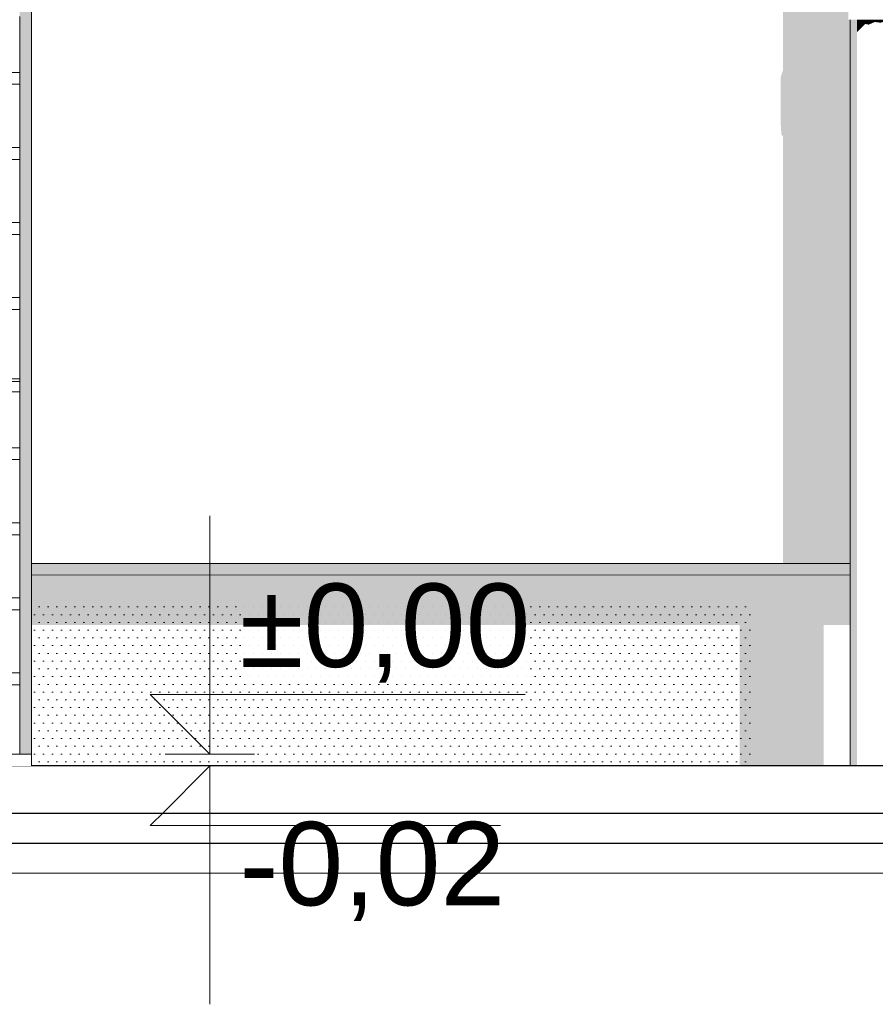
# Model space of a CAD drawing. Header units: millimetres. Extents: x 11 to 55443, y -2 to 19464.
# Tile 101 of 135: x 36017 to 37453, y 10434 to 12086. Entities that reach past the tile are written whole.
import ezdxf

# ---------------------------------------------------------------- set-up
doc = ezdxf.new("R2010")
doc.units = ezdxf.units.MM
doc.header["$MEASUREMENT"] = 0
doc.linetypes.add('Wipeout_Contour', pattern=[1000, 0, -1000])
for name, color, linetype in [('A_WYM_ZEWNETRZNE', 7, 'Continuous'), ('Nowe_A__SCIANY', 7, 'Continuous'), ('Nowe_A__STROPY', 7, 'Continuous'), ('Nowe_A_WN_WYPOSAZENIE', 7, 'Continuous'), ('Nowe_Drzwi Archicad', 7, 'Continuous')]:
    doc.layers.add(name, color=color, linetype=linetype)
for name, color, linetype, lineweight in [('A_WYM_ZEWNETRZNE_Nr_pióra__45', 7, 'Continuous', 15), ('A_WYM_ZEWNETRZNE_Nr_pióra__85', 7, 'Continuous', 13), ('A_WYPEŁNIENIA RYSUNKI_Nr_pióra__18', 9, 'Continuous', 13), ('Nowe_A__SCIANY_Nr_pióra__87', 7, 'Continuous', 13), ('Nowe_A__STROPY_Nr_pióra__1', 7, 'Continuous', 13), ('Nowe_A__STROPY_Nr_pióra__21', 7, 'Continuous', 25), ('Nowe_A_WN_WYPOSAZENIE_Nr_pióra__2', 7, 'Continuous', 13), ('Nowe_Drzwi Archicad_Nr_pióra__101', 252, 'Continuous', 5), ('Nowe_Drzwi Archicad_Nr_pióra__81', 7, 'Continuous', 13), ('Nowe_Drzwi Archicad_Nr_pióra__87', 7, 'Continuous', 13)]:
    doc.layers.add(name, color=color, linetype=linetype, lineweight=lineweight)
doc.styles.add('STYL_AUTOMATYCZNY_3', font='arial.ttf')

# ---------------------------------------------------------------- blocks, each defined once
blk = doc.blocks.new('ElemPrzekroju_1_1', base_point=(7287.1, 10854))
at = {"color": 254, "linetype": 'Wipeout_Contour', "lineweight": 0, "ltscale": 232749.963399}
blk.add_wipeout([(37407.5, 12134), (36037.1, 12134), (36037.1, 11174), (37410.5, 11174), (37410.5, 12086.3), (37407.5, 12086.3)], dxfattribs=at).dxf.layer = 'Nowe_A__SCIANY'
at = {"color": 254, "linetype": 'Wipeout_Contour', "lineweight": 0, "ltscale": 153535.013051}
blk.add_wipeout([(37410.5, 11174), (36037.1, 11174), (36037.1, 11154), (37410.5, 11154)], dxfattribs=at).dxf.layer = 'Nowe_A__SCIANY'
at = {"layer": 'Nowe_A__SCIANY', "linetype": 'Continuous', "lineweight": 0, "true_color": 0x000000}
for points in [[(37298, 12002.2), (37294, 11990.1), (37294, 11910.1), (37295.1, 11893.4), (37298, 11890.2), (37298, 11174), (37410.5, 11174), (37410.5, 12086.3), (37407.5, 12086.3), (37407.5, 12134), (37298, 12134)], [(37410.5, 11174), (36037.1, 11174), (36037.1, 11154), (37410.5, 11154)]]:
    blk.add_hatch(color=18, dxfattribs=at).paths.add_polyline_path(points)
at = {"layer": 'Nowe_A__SCIANY_Nr_pióra__87', "color": 7, "linetype": 'Continuous', "lineweight": 13}
for p, q in [((36037.1, 11174), (37410.5, 11174)), ((36037.1, 11154), (37410.5, 11154))]:
    blk.add_line(p, q, dxfattribs=at)
blk = doc.blocks.new('ElemPrzekroju_5_1', base_point=(7287.1, 10854))
at = {"color": 254, "linetype": 'Wipeout_Contour', "lineweight": 0, "ltscale": 153212.264806}
blk.add_wipeout([(36037.1, 10854), (36037.1, 14854), (36029.6, 14846.5), (36029.6, 10854)], dxfattribs=at).dxf.layer = 'Nowe_Drzwi Archicad'
at = {"layer": 'Nowe_Drzwi Archicad', "linetype": 'Continuous', "lineweight": 0, "true_color": 0x000000}
blk.add_hatch(color=18, dxfattribs=at).paths.add_polyline_path([(36037.1, 10854), (36037.1, 14854), (36029.6, 14846.5), (36029.6, 10854)])
at = {"color": 254, "linetype": 'Wipeout_Contour', "lineweight": 0, "ltscale": 153167.003662}
blk.add_wipeout([(36017.1, 14834), (36017.1, 10854), (36029.6, 10854), (36029.6, 14846.5)], dxfattribs=at).dxf.layer = 'Nowe_Drzwi Archicad'
at = {"layer": 'Nowe_Drzwi Archicad', "linetype": 'Continuous', "lineweight": 0, "true_color": 0x000000}
blk.add_hatch(color=18, dxfattribs=at).paths.add_polyline_path([(36017.1, 14834), (36017.1, 10854), (36029.6, 10854), (36029.6, 14846.5)])
at = {"layer": 'Nowe_Drzwi Archicad_Nr_pióra__101', "color": 252, "linetype": 'Continuous', "lineweight": 5}
for p, q in [((36017.1, 11997.9), (36017.1, 12091.9)), ((36017.1, 11977.9), (36017.1, 11997.9)), ((36017.1, 11871.9), (36017.1, 11977.9)), ((36017.1, 11851.9), (36017.1, 11871.9)), ((36017.1, 11745.9), (36017.1, 11851.9)), ((36017.1, 11725.9), (36017.1, 11745.9)), ((36017.1, 11619.9), (36017.1, 11725.9)), ((36017.1, 11599.9), (36017.1, 11619.9)), ((36017.1, 11483.9), (36017.1, 11599.9)), ((36017.1, 11462), (36017.1, 11483.9)), ((36017.1, 11368), (36017.1, 11462)), ((36017.1, 11348), (36017.1, 11368)), ((36017.1, 11242), (36017.1, 11348)), ((36017.1, 11222), (36017.1, 11242)), ((36017.1, 11116), (36017.1, 11222)), ((36017.1, 11096), (36017.1, 11116)), ((36017.1, 10990), (36017.1, 11096)), ((36017.1, 10970), (36017.1, 10990)), ((36017.1, 10854), (36017.1, 10970))]:
    blk.add_line(p, q, dxfattribs=at)
at = {"layer": 'Nowe_Drzwi Archicad_Nr_pióra__81', "color": 7, "linetype": 'Continuous', "lineweight": 13}
for p, q in [((32807.1, 11997.9), (36017.1, 11997.9)), ((36017.1, 11977.9), (32807.1, 11977.9)), ((32807.1, 11871.9), (36017.1, 11871.9)), ((36017.1, 11851.9), (32807.1, 11851.9)), ((32807.1, 11745.9), (36017.1, 11745.9)), ((36017.1, 11725.9), (32807.1, 11725.9)), ((32807.1, 11619.9), (36017.1, 11619.9)), ((36017.1, 11599.9), (32807.1, 11599.9)), ((36017.1, 11483.9), (32807.1, 11483.9)), ((36017.1, 11479), (32807.1, 11479)), ((36017.1, 11462), (32807.1, 11462)), ((32807.1, 11368), (36017.1, 11368)), ((36017.1, 11348), (32807.1, 11348)), ((32807.1, 11242), (36017.1, 11242)), ((36017.1, 11222), (32807.1, 11222)), ((32807.1, 11116), (36017.1, 11116)), ((36017.1, 11096), (32807.1, 11096)), ((32807.1, 10990), (36017.1, 10990)), ((36017.1, 10970), (35837.1, 10970))]:
    blk.add_line(p, q, dxfattribs=at)
at = {"layer": 'Nowe_Drzwi Archicad_Nr_pióra__87', "color": 7, "linetype": 'Continuous', "lineweight": 13}
for p in [(36037.1, 12134), (36037.1, 11154)]:
    blk.add_line(p, (36037.1, 11174), dxfattribs=at)
blk = doc.blocks.new('ElemPrzekroju_15_1', base_point=(7287.1, 10854))
at = {"color": 254, "linetype": 'Wipeout_Contour', "lineweight": 0, "ltscale": 153339.775364}
blk.add_wipeout([(36037.1, 11154), (36037.1, 10834), (37410.5, 10834), (37410.5, 11154)], dxfattribs=at).dxf.layer = 'Nowe_A__SCIANY'
at = {"layer": 'Nowe_A__SCIANY', "linetype": 'Continuous', "lineweight": 0, "true_color": 0x000000}
blk.add_hatch(color=18, dxfattribs=at).paths.add_polyline_path([(37410.5, 11154), (36037.1, 11154), (36037.1, 11070.6), (37224.9, 11070.6), (37224.9, 10834), (37365.8, 10834), (37365.8, 11070.6), (37410.5, 11070.6)])
at = {"layer": 'Nowe_A__SCIANY_Nr_pióra__87', "color": 7, "linetype": 'Continuous', "lineweight": 13}
blk.add_line((36037.1, 10854), (36037.1, 11154), dxfattribs=at)
blk = doc.blocks.new('ElemPrzekroju_26_1', base_point=(7287.1, 10854))
at = {"color": 254, "linetype": 'Wipeout_Contour', "lineweight": 0, "ltscale": 156715.314101}
blk.add_wipeout([(37451.8, 10834), (37469.2, 10834), (37469.2, 12086.3), (37451.8, 12086.3)], dxfattribs=at).dxf.layer = 'Nowe_A_WN_WYPOSAZENIE'
at = {"color": 254, "linetype": 'Wipeout_Contour', "lineweight": 0, "ltscale": 156650.903598}
blk.add_wipeout([(37451.8, 12086.3), (37435.5, 12086.3), (37435.5, 10834), (37451.8, 10834)], dxfattribs=at).dxf.layer = 'Nowe_A_WN_WYPOSAZENIE'
at = {"layer": 'Nowe_A_WN_WYPOSAZENIE', "linetype": 'Continuous', "lineweight": 0, "true_color": 0x000000}
blk.add_hatch(color=18, dxfattribs=at).paths.add_polyline_path([(37469.2, 12086.3), (37451.8, 12086.3), (37451.8, 12082.5), (37461.3, 12081.3), (37469.2, 12083.5)])
at = {"color": 254, "linetype": 'Wipeout_Contour', "lineweight": 0, "ltscale": 156594.263847}
blk.add_wipeout([(37422.2, 10834), (37435.5, 10834), (37435.5, 12086.3), (37422.2, 12086.3)], dxfattribs=at).dxf.layer = 'Nowe_A_WN_WYPOSAZENIE'
at = {"layer": 'Nowe_A_WN_WYPOSAZENIE', "linetype": 'Continuous', "lineweight": 0, "true_color": 0x000000}
blk.add_hatch(color=18, dxfattribs=at).paths.add_polyline_path([(37451.8, 12086.3), (37435.5, 12086.3), (37435.5, 12079.2), (37441.6, 12078.1), (37451.8, 12082.5)])
at = {"color": 254, "linetype": 'Wipeout_Contour', "lineweight": 0, "ltscale": 156552.225411}
blk.add_wipeout([(37422.2, 12086.3), (37413.5, 12086.3), (37413.5, 10834), (37422.2, 10834)], dxfattribs=at).dxf.layer = 'Nowe_A_WN_WYPOSAZENIE'
at = {"layer": 'Nowe_A_WN_WYPOSAZENIE', "linetype": 'Continuous', "lineweight": 0, "true_color": 0x000000}
for points in [[(37422.2, 12086.3), (37413.5, 12086.3), (37413.5, 10834), (37422.2, 10834)], [(37422.2, 12065.8), (37435.5, 12079.2), (37435.5, 12086.3), (37422.2, 12086.3)]]:
    blk.add_hatch(color=18, dxfattribs=at).paths.add_polyline_path(points)
at = {"color": 254, "linetype": 'Wipeout_Contour', "lineweight": 0, "ltscale": 156529.857955}
blk.add_wipeout([(37410.5, 10834), (37413.5, 10834), (37413.5, 12086.3), (37410.5, 12086.3)], dxfattribs=at).dxf.layer = 'Nowe_A_WN_WYPOSAZENIE'
at = {"layer": 'Nowe_A_WN_WYPOSAZENIE', "linetype": 'Continuous', "lineweight": 0, "true_color": 0x000000}
blk.add_hatch(color=18, dxfattribs=at).paths.add_polyline_path([(37410.5, 10834), (37413.5, 10834), (37413.5, 12086.3), (37410.5, 12086.3)])
at = {"layer": 'Nowe_A_WN_WYPOSAZENIE_Nr_pióra__2', "color": 7, "linetype": 'Continuous', "lineweight": 13}
blk.add_line((37410.5, 10834), (37410.5, 12086.3), dxfattribs=at)
blk = doc.blocks.new('ElemPrzekroju_27_1', base_point=(7287.1, 10854))
at = {"color": 254, "linetype": 'Wipeout_Contour', "lineweight": 0, "ltscale": 122838.887801}
blk.add_wipeout([(49533.6, 10754), (429.8, 10754), (429.8, 10704), (49533.6, 10704)], dxfattribs=at).dxf.layer = 'Nowe_A__STROPY'
at = {"color": 254, "linetype": 'Wipeout_Contour', "lineweight": 0, "ltscale": 122996.403299}
blk.add_wipeout([(49533.6, 10834), (429.8, 10834), (429.8, 10754), (49533.6, 10754)], dxfattribs=at).dxf.layer = 'Nowe_A__STROPY'
at = {"color": 254, "linetype": 'Wipeout_Contour', "lineweight": 0, "ltscale": 122717.845394}
blk.add_wipeout([(429.8, 10654), (49533.6, 10654), (49533.6, 10704), (429.8, 10704)], dxfattribs=at).dxf.layer = 'Nowe_A__STROPY'
at = {"layer": 'Nowe_A__STROPY_Nr_pióra__1', "color": 7, "linetype": 'Continuous', "lineweight": 13}
blk.add_line((49533.6, 10654), (429.8, 10654), dxfattribs=at)
at = {"layer": 'Nowe_A__STROPY_Nr_pióra__21', "color": 7, "linetype": 'Continuous', "lineweight": 25}
for p, q in [((49533.6, 10834), (429.8, 10834)), ((49533.6, 10754), (429.8, 10754)), ((49533.6, 10704), (429.8, 10704))]:
    blk.add_line(p, q, dxfattribs=at)
blk = doc.blocks.new('ElemPrzekroju_33_1', base_point=(7287.1, 10854))
at = {"color": 254, "linetype": 'Wipeout_Contour', "lineweight": 0, "ltscale": 144334.420151}
blk.add_wipeout([(32787.1, 10854), (32787.1, 10834), (36037.1, 10834), (36037.1, 10854)], dxfattribs=at).dxf.layer = 'Nowe_A__SCIANY'
at = {"layer": 'Nowe_A__SCIANY_Nr_pióra__87', "color": 7, "linetype": 'Continuous', "lineweight": 13}
for p, q in [((36037.1, 10854), (32787.1, 10854)), ((36037.1, 10834), (36037.1, 10854))]:
    blk.add_line(p, q, dxfattribs=at)
blk = doc.blocks.new('Wymiary_7_1', base_point=(36336.1, 10834))
at = {"layer": 'A_WYM_ZEWNETRZNE_Nr_pióra__45', "color": 7, "linetype": 'Continuous', "lineweight": 15}
for p, q in [((36336.1, 10854), (36336.1, 11254)), ((36336.1, 10854), (36236.1, 10954)), ((36236.1, 10954), (36336.1, 10954)), ((36336.1, 10954), (36865.2, 10954)), ((36336.1, 10834), (36236.1, 10734)), ((36336.1, 10834), (36336.1, 10434)), ((36236.1, 10734), (36336.1, 10734)), ((36336.1, 10734), (36823.7, 10734))]:
    blk.add_line(p, q, dxfattribs=at)
at = {"layer": 'A_WYM_ZEWNETRZNE_Nr_pióra__85', "color": 7, "linetype": 'Continuous', "lineweight": 13}
for p, q in [((36336.1, 10854), (36261.1, 10854)), ((36336.1, 10854), (36411.1, 10854)), ((36336.1, 10834), (36261.1, 10834)), ((36336.1, 10834), (36411.1, 10834))]:
    blk.add_line(p, q, dxfattribs=at)
at = {"layer": 'A_WYM_ZEWNETRZNE_Nr_pióra__85', "color": 7, "lineweight": 13, "char_height": 140, "attachment_point": 7, "style": 'STYL_AUTOMATYCZNY_3'}
for s, insert in [('\\A1;{\\pql;\\fArial|b0|i0|c238|p0;\\W1.000000;±0,00}', (36386.1, 10974)), ('\\A1;{\\pql;\\fArial|b0|i0|c238|p0;\\W1.000000;-0,02}', (36386.1, 10574))]:
    blk.add_mtext(s, dxfattribs=dict(at, insert=insert))

msp = doc.modelspace()

# ---------------------------------------------------------------- block references
at = {"layer": 'Nowe_A__SCIANY', "lineweight": 0}
msp.add_blockref('ElemPrzekroju_1_1', (7287.1, 10854), dxfattribs=at)

# ---------------------------------------------------------------- next in the draw order: block references
at = {"layer": 'Nowe_Drzwi Archicad', "lineweight": 0}
msp.add_blockref('ElemPrzekroju_5_1', (7287.1, 10854), dxfattribs=at)

# ---------------------------------------------------------------- next in the draw order: block references
at = {"layer": 'Nowe_A__SCIANY', "lineweight": 0}
msp.add_blockref('ElemPrzekroju_15_1', (7287.1, 10854), dxfattribs=at)

# ---------------------------------------------------------------- next in the draw order: block references
at = {"layer": 'Nowe_A_WN_WYPOSAZENIE', "lineweight": 0}
msp.add_blockref('ElemPrzekroju_26_1', (7287.1, 10854), dxfattribs=at)

# ---------------------------------------------------------------- next in the draw order: block references
at = {"layer": 'Nowe_A__STROPY', "lineweight": 0}
msp.add_blockref('ElemPrzekroju_27_1', (7287.1, 10854), dxfattribs=at)

# ---------------------------------------------------------------- next in the draw order: block references
at = {"layer": 'A_WYM_ZEWNETRZNE', "color": 7, "linetype": 'Continuous', "lineweight": 13}
msp.add_blockref('Wymiary_7_1', (36336.1, 10834), dxfattribs=at)
at = {"layer": 'Nowe_A__SCIANY', "lineweight": 0}
msp.add_blockref('ElemPrzekroju_33_1', (7287.1, 10854), dxfattribs=at)

# ---------------------------------------------------------------- next in the draw order: hatches: boundary and pattern name
at = {"layer": 'A_WYPEŁNIENIA RYSUNKI_Nr_pióra__18', "linetype": 'Continuous', "lineweight": 13}
h = msp.add_hatch(dxfattribs=at)
h.set_pattern_fill('Tynk_akrylowy_na_siatce__7B', color=9, style=0, pattern_type=2)
h.set_pattern_definition([(0, (7287.15, 10853.983), (0, 25.980762), [0, -15]), (0, (7294.65, 10866.974), (0, 25.980762), [0, -15])])
h.paths.add_polyline_path([(37248, 10834), (37248, 11029.3), (37245.1, 11032.5), (37244, 11049.2), (37244, 11103.3), (36037.1, 11103.3), (36037.1, 10854), (36037.1, 10834)])

doc.saveas('drawing.dxf')
